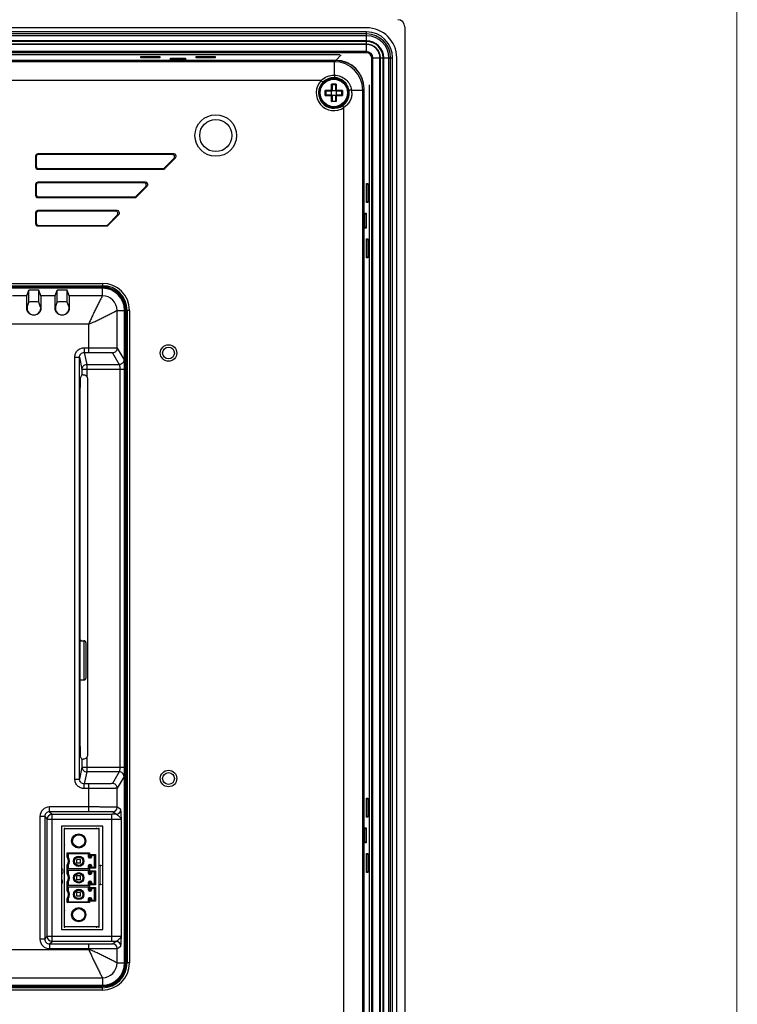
# Model space of a CAD drawing. Header units: millimetres. Extents: x 0 to 1189, y 0 to 841.
# Tile 29 of 29: x 1037 to 1189, y 453 to 661. Entities that reach past the tile are written whole.
import ezdxf

# ---------------------------------------------------------------- set-up
doc = ezdxf.new("R2010")
doc.units = ezdxf.units.MM
doc.layers.add('11_COMPONENTS', color=7, linetype='Continuous')

msp = doc.modelspace()

# ---------------------------------------------------------------- linework, layer by layer
at = {"color": 7, "linetype": 'Continuous', "const_width": 0.2}
msp.add_lwpolyline([(1189, 0), (1189, 841)], dxfattribs=at)
at = {"layer": '11_COMPONENTS', "color": 7, "linetype": 'Continuous'}
for p, q in [((1110.626, 659.465), (806.826, 659.465)), ((1110.626, 658.593), (806.826, 658.593)), ((1110.626, 658.16), (806.826, 658.16)), ((1110.626, 654.168), (1110.626, 658.593)), ((1118.726, 659.666), (1118.726, 401.664)), ((1110.626, 657.785), (806.826, 657.785)), ((1110.626, 656.701), (806.826, 656.701)), ((1110.626, 656.567), (1019.56, 656.567)), ((1110.626, 656.003), (1019.576, 656.003)), ((1110.626, 655.917), (1019.576, 655.917)), ((1110.626, 654.413), (1019.618, 654.413)), ((1110.626, 654.168), (1019.625, 654.168)), ((1104.134, 652.565), (813.319, 652.565)), ((1104.108, 652.538), (813.345, 652.538)), ((1103.85, 652.281), (813.602, 652.281)), ((1104.976, 653.715), (1019.637, 653.715)), ((1062.885, 653.093), (1062.872, 653.373)), ((1062.872, 653.373), (1066.88, 653.373)), ((1063.148, 653.093), (1062.872, 653.373)), ((1066.867, 653.093), (1062.885, 653.093)), ((1066.604, 653.093), (1066.88, 653.373)), ((1066.88, 653.373), (1066.867, 653.093)), ((1069.152, 652.729), (1069.14, 653)), ((1069.14, 653), (1072.313, 653)), ((1069.406, 652.729), (1069.14, 653)), ((1072.3, 652.729), (1069.152, 652.729)), ((1072.047, 652.729), (1072.313, 653)), ((1072.313, 653), (1072.3, 652.729)), ((1074.585, 653.093), (1074.572, 653.373)), ((1074.572, 653.373), (1078.58, 653.373)), ((1074.848, 653.093), (1074.572, 653.373)), ((1078.567, 653.093), (1074.585, 653.093)), ((1078.304, 653.093), (1078.58, 653.373)), ((1078.58, 653.373), (1078.567, 653.093)), ((1103.85, 652.281), (1104.108, 652.538)), ((1103.85, 649.448), (1103.85, 652.281)), ((1104.134, 652.565), (1105.287, 653.718)), ((1111.729, 653.065), (1116.154, 653.065)), ((1111.729, 408.265), (1111.729, 653.065)), ((1111.974, 408.265), (1111.974, 653.065)), ((1113.478, 408.265), (1113.478, 653.065)), ((1113.564, 408.265), (1113.564, 653.065)), ((1114.128, 408.265), (1114.128, 653.065)), ((1114.262, 408.265), (1114.262, 653.065)), ((1115.346, 408.265), (1115.346, 653.065)), ((1115.721, 408.265), (1115.721, 653.065)), ((1116.154, 408.265), (1116.154, 653.065)), ((1117.026, 408.265), (1117.026, 653.065)), ((1101.057, 648.287), (816.396, 648.287)), ((1101.057, 648.287), (1101.413, 647.936)), ((1103.218, 646.174), (1101.896, 646.174)), ((1101.896, 645.157), (1101.896, 646.174)), ((1103.326, 646.065), (1102.024, 646.065)), ((1102.026, 646.065), (1102.026, 645.265)), ((1104.235, 647.496), (1103.218, 647.496)), ((1103.218, 646.174), (1103.218, 647.496)), ((1103.226, 646.165), (1103.218, 646.174)), ((1103.226, 645.265), (1103.226, 646.065)), ((1103.326, 647.368), (1103.326, 646.065)), ((1104.126, 647.365), (1103.326, 647.365)), ((1103.326, 646.165), (1104.126, 646.165)), ((1104.126, 646.065), (1104.126, 647.368)), ((1105.429, 646.065), (1104.126, 646.065)), ((1104.226, 646.165), (1104.235, 646.174)), ((1104.226, 646.065), (1104.226, 645.265)), ((1104.235, 647.496), (1104.235, 646.174)), ((1105.557, 646.174), (1104.235, 646.174)), ((1105.426, 645.265), (1105.426, 646.065)), ((1105.557, 646.174), (1105.557, 645.157)), ((1107.483, 646.289), (1109.842, 646.289)), ((1109.842, 646.289), (1110.099, 646.547)), ((1109.842, 415.041), (1109.842, 646.289)), ((1110.099, 414.784), (1110.099, 646.547)), ((1110.126, 414.758), (1110.126, 646.573)), ((1111.276, 413.915), (1111.276, 647.415)), ((1101.896, 645.157), (1103.218, 645.157)), ((1102.024, 645.265), (1103.326, 645.265)), ((1103.218, 645.157), (1103.226, 645.165)), ((1103.218, 643.835), (1103.218, 645.157)), ((1104.235, 643.835), (1103.218, 643.835)), ((1103.326, 645.265), (1103.326, 643.963)), ((1104.126, 645.165), (1103.326, 645.165)), ((1103.326, 643.965), (1104.126, 643.965)), ((1104.126, 645.265), (1105.429, 645.265)), ((1104.126, 643.963), (1104.126, 645.265)), ((1104.235, 645.157), (1104.226, 645.165)), ((1104.235, 645.157), (1105.557, 645.157)), ((1104.235, 645.157), (1104.235, 643.835)), ((1105.848, 642.583), (1105.564, 642.995)), ((1105.848, 418.747), (1105.848, 642.583)), ((1040.595, 632.297), (1040.595, 630.033)), ((1040.726, 632.166), (1040.595, 632.297)), ((1040.726, 632.166), (1040.726, 630.164)), ((1069.837, 632.796), (1041.095, 632.796)), ((1041.226, 632.665), (1041.095, 632.796)), ((1069.521, 632.665), (1041.226, 632.665)), ((1067.872, 629.811), (1069.874, 631.813)), ((1067.927, 629.68), (1070.19, 631.944)), ((1069.521, 632.665), (1069.837, 632.796)), ((1069.874, 631.813), (1070.19, 631.944)), ((1040.726, 630.164), (1040.595, 630.033)), ((1041.226, 629.665), (1041.095, 629.534)), ((1041.095, 629.534), (1067.574, 629.534)), ((1041.226, 629.665), (1067.519, 629.665)), ((1067.519, 629.665), (1067.574, 629.534)), ((1067.872, 629.811), (1067.927, 629.68)), ((1040.595, 626.297), (1040.595, 624.033)), ((1040.726, 626.166), (1040.595, 626.297)), ((1040.726, 626.166), (1040.726, 624.164)), ((1063.837, 626.796), (1041.095, 626.796)), ((1041.226, 626.665), (1041.095, 626.796)), ((1063.521, 626.665), (1041.226, 626.665)), ((1061.872, 623.811), (1063.874, 625.813)), ((1061.927, 623.68), (1064.19, 625.944)), ((1063.521, 626.665), (1063.837, 626.796)), ((1063.874, 625.813), (1064.19, 625.944)), ((1110.654, 626.243), (1110.935, 626.519)), ((1110.654, 626.506), (1110.935, 626.519)), ((1110.654, 622.524), (1110.654, 626.506)), ((1110.935, 626.519), (1110.935, 622.511)), ((1040.726, 624.164), (1040.595, 624.033)), ((1041.226, 623.665), (1041.095, 623.534)), ((1041.095, 623.534), (1061.574, 623.534)), ((1041.226, 623.665), (1061.519, 623.665)), ((1061.519, 623.665), (1061.574, 623.534)), ((1061.872, 623.811), (1061.927, 623.68)), ((1110.654, 622.787), (1110.935, 622.511)), ((1057.837, 620.796), (1041.095, 620.796)), ((1041.226, 620.665), (1041.095, 620.796)), ((1057.521, 620.665), (1041.226, 620.665)), ((1057.521, 620.665), (1057.837, 620.796)), ((1110.935, 622.511), (1110.654, 622.524)), ((1040.595, 620.297), (1040.595, 618.033)), ((1040.726, 620.166), (1040.595, 620.297)), ((1040.726, 620.166), (1040.726, 618.164)), ((1055.872, 617.811), (1057.874, 619.813)), ((1055.927, 617.68), (1058.19, 619.944)), ((1057.874, 619.813), (1058.19, 619.944)), ((1110.29, 619.986), (1110.561, 620.252)), ((1110.29, 620.239), (1110.561, 620.252)), ((1110.29, 617.091), (1110.29, 620.239)), ((1110.561, 620.252), (1110.561, 617.078)), ((1040.726, 618.164), (1040.595, 618.033)), ((1041.226, 617.665), (1041.095, 617.534)), ((1041.095, 617.534), (1055.574, 617.534)), ((1041.226, 617.665), (1055.519, 617.665)), ((1055.519, 617.665), (1055.574, 617.534)), ((1055.872, 617.811), (1055.927, 617.68)), ((1110.29, 617.344), (1110.561, 617.078)), ((1110.561, 617.078), (1110.29, 617.091)), ((1110.654, 614.543), (1110.935, 614.819)), ((1110.654, 614.806), (1110.935, 614.819)), ((1110.654, 610.824), (1110.654, 614.806)), ((1110.935, 614.819), (1110.935, 610.811)), ((1110.654, 611.087), (1110.935, 610.811)), ((1110.935, 610.811), (1110.654, 610.824)), ((1054.726, 604.365), (1025.096, 604.365)), ((1054.726, 604.452), (1025.682, 604.452)), ((1026.157, 604.665), (1054.726, 604.665)), ((1026.362, 605.402), (1054.726, 605.402)), ((1026.362, 604.902), (1054.726, 604.902)), ((1054.726, 605.402), (1054.726, 604.665)), ((1054.726, 602.787), (1054.726, 604.452)), ((1038.764, 602.787), (1035.688, 602.787)), ((1038.764, 602.787), (1039.144, 603.927)), ((1039.144, 601.423), (1039.144, 603.927)), ((1041.308, 601.423), (1041.308, 603.927)), ((1041.688, 602.787), (1041.308, 603.927)), ((1044.764, 602.787), (1041.688, 602.787)), ((1044.764, 602.787), (1045.144, 603.927)), ((1045.144, 601.423), (1045.144, 603.927)), ((1047.308, 601.423), (1047.308, 603.927)), ((1047.688, 602.787), (1047.308, 603.927)), ((1054.726, 602.787), (1047.688, 602.787)), ((1038.777, 600.165), (1038.729, 600.165)), ((1038.786, 600.35), (1039.144, 601.423)), ((1041.666, 600.35), (1041.308, 601.423)), ((1041.675, 600.165), (1041.724, 600.165)), ((1044.777, 600.165), (1044.729, 600.165)), ((1044.786, 600.35), (1045.144, 601.423)), ((1047.666, 600.35), (1047.308, 601.423)), ((1047.675, 600.165), (1047.724, 600.165)), ((1057.848, 599.665), (1059.513, 599.665)), ((1057.848, 591.685), (1057.848, 599.665)), ((1059.426, 461.665), (1059.426, 599.665)), ((1059.513, 461.665), (1059.513, 599.665)), ((1060.463, 599.665), (1059.726, 599.665)), ((1059.726, 599.665), (1059.726, 461.665)), ((1059.963, 599.665), (1059.963, 461.665)), ((1060.463, 599.665), (1060.463, 461.665)), ((1051.856, 596.795), (1027.13, 596.795)), ((1051.856, 590.797), (1051.856, 596.795)), ((1050.9, 591.794), (1051.856, 591.794)), ((1050.9, 591.794), (1050.9, 590.797)), ((1057.848, 591.685), (1059.312, 589.241)), ((1048.902, 589.789), (1049.902, 589.789)), ((1048.902, 500.541), (1048.902, 589.789)), ((1049.902, 500.541), (1049.902, 589.789)), ((1049.902, 589.789), (1050.409, 587.249)), ((1050.9, 590.797), (1051.856, 590.797)), ((1050.9, 590.797), (1051.409, 588.245)), ((1056.849, 590.689), (1058.313, 588.245)), ((1051.409, 588.245), (1058.313, 588.245)), ((1051.409, 588.245), (1051.409, 585.754)), ((1050.409, 586.061), (1050.058, 585.36)), ((1050.409, 587.249), (1059.408, 587.249)), ((1050.409, 587.249), (1050.409, 586.061)), ((1058.409, 587.249), (1058.409, 503.082)), ((1059.408, 587.249), (1059.408, 503.082)), ((1050.025, 507.47), (1050.025, 583.361)), ((1051.656, 505.734), (1051.656, 585.096)), ((1050.025, 529.815), (1050.826, 529.815)), ((1050.826, 529.815), (1050.826, 521.515)), ((1051.226, 529.415), (1051.226, 521.915)), ((1050.025, 521.515), (1050.826, 521.515)), ((1050.409, 504.769), (1050.058, 505.471)), ((1050.409, 504.769), (1050.409, 503.082)), ((1051.409, 505.076), (1051.409, 502.085)), ((1050.409, 503.082), (1049.902, 500.541)), ((1050.409, 503.082), (1059.408, 503.082)), ((1051.409, 502.085), (1050.9, 499.533)), ((1058.313, 502.085), (1051.409, 502.085)), ((1058.313, 502.085), (1056.849, 499.641)), ((1048.902, 500.541), (1049.902, 500.541)), ((1059.312, 501.089), (1057.848, 498.645)), ((1051.856, 499.533), (1050.9, 499.533)), ((1050.9, 498.537), (1050.9, 499.533)), ((1051.856, 498.537), (1050.9, 498.537)), ((1051.856, 493.646), (1051.856, 499.533)), ((1057.848, 494.602), (1057.848, 498.645)), ((1110.654, 496.506), (1110.935, 496.519)), ((1110.654, 496.243), (1110.935, 496.519)), ((1110.654, 492.524), (1110.654, 496.506)), ((1110.935, 496.519), (1110.935, 492.511)), ((1051.856, 494.645), (1043.52, 494.645)), ((1043.52, 493.646), (1043.52, 494.645)), ((1051.856, 493.646), (1043.52, 493.646)), ((1043.52, 493.646), (1044.067, 493.099)), ((1057.612, 493.095), (1056.849, 493.603)), ((1058.611, 494.094), (1057.848, 494.602)), ((1042.52, 492.647), (1041.521, 492.647)), ((1041.521, 492.647), (1041.521, 466.684)), ((1042.52, 492.647), (1043.068, 492.099)), ((1042.52, 492.647), (1042.52, 466.684)), ((1043.068, 492.099), (1056.758, 492.099)), ((1043.068, 467.231), (1043.068, 492.099)), ((1044.067, 493.099), (1056.758, 493.099)), ((1044.067, 466.231), (1044.067, 493.099)), ((1056.758, 466.231), (1056.758, 493.099)), ((1058.755, 467.33), (1058.755, 492)), ((1110.654, 492.787), (1110.935, 492.511)), ((1110.935, 492.511), (1110.654, 492.524)), ((1054.851, 490.565), (1046.101, 490.565)), ((1046.101, 490.565), (1046.101, 468.765)), ((1046.726, 490.065), (1053.976, 490.065)), ((1046.726, 469.265), (1046.726, 490.065)), ((1053.976, 490.065), (1053.976, 469.265)), ((1054.851, 468.765), (1054.851, 490.565)), ((1110.29, 490.239), (1110.561, 490.252)), ((1110.29, 489.986), (1110.561, 490.252)), ((1110.29, 487.091), (1110.29, 490.239)), ((1110.561, 490.252), (1110.561, 487.078)), ((1110.29, 487.344), (1110.561, 487.078)), ((1110.561, 487.078), (1110.29, 487.091)), ((1047.276, 484.915), (1051.976, 484.915)), ((1047.276, 484.014), (1047.276, 484.915)), ((1047.276, 484.915), (1047.476, 484.715)), ((1051.776, 484.715), (1047.476, 484.715)), ((1047.476, 484.715), (1047.476, 484.082)), ((1050.126, 483.565), (1049.326, 483.565)), ((1049.326, 482.765), (1049.326, 483.565)), ((1050.126, 482.765), (1050.126, 483.565)), ((1051.976, 484.915), (1051.776, 484.715)), ((1051.776, 484.065), (1051.776, 484.715)), ((1051.776, 484.065), (1052.426, 484.065)), ((1051.976, 484.915), (1051.976, 483.865)), ((1052.226, 483.865), (1051.976, 483.865)), ((1052.226, 484.615), (1053.276, 484.615)), ((1052.226, 483.865), (1052.226, 484.615)), ((1052.226, 484.615), (1052.426, 484.415)), ((1053.076, 484.415), (1052.426, 484.415)), ((1052.426, 484.415), (1052.426, 484.065)), ((1053.276, 484.615), (1053.076, 484.415)), ((1053.076, 481.915), (1053.076, 484.415)), ((1053.276, 484.615), (1053.276, 481.715)), ((1110.654, 484.806), (1110.935, 484.819)), ((1110.654, 484.543), (1110.935, 484.819)), ((1110.654, 480.824), (1110.654, 484.806)), ((1110.935, 484.819), (1110.935, 480.811)), ((1047.276, 480.514), (1047.276, 482.317)), ((1047.276, 481.415), (1047.476, 481.615)), ((1047.276, 481.415), (1047.476, 481.215)), ((1047.476, 482.249), (1047.476, 481.615)), ((1047.476, 481.615), (1051.776, 481.615)), ((1051.776, 481.215), (1047.476, 481.215)), ((1047.476, 481.215), (1047.476, 480.582)), ((1050.126, 482.765), (1049.326, 482.765)), ((1052.426, 482.265), (1051.776, 482.265)), ((1051.776, 481.615), (1051.776, 482.265)), ((1051.976, 481.415), (1051.776, 481.615)), ((1051.976, 481.415), (1051.776, 481.215)), ((1051.776, 480.565), (1051.776, 481.215)), ((1051.976, 482.465), (1052.226, 482.465)), ((1051.976, 482.465), (1051.976, 480.365)), ((1052.226, 481.715), (1052.226, 482.465)), ((1052.226, 481.715), (1052.426, 481.915)), ((1053.276, 481.715), (1052.226, 481.715)), ((1052.226, 481.115), (1053.276, 481.115)), ((1052.226, 480.365), (1052.226, 481.115)), ((1052.226, 481.115), (1052.426, 480.915)), ((1052.426, 482.265), (1052.426, 481.915)), ((1052.426, 481.915), (1053.076, 481.915)), ((1053.276, 481.715), (1053.076, 481.915)), ((1053.276, 481.115), (1053.076, 480.915)), ((1053.276, 481.115), (1053.276, 478.215)), ((1110.654, 481.087), (1110.935, 480.811)), ((1050.126, 480.065), (1049.326, 480.065)), ((1049.326, 479.265), (1049.326, 480.065)), ((1050.126, 479.265), (1049.326, 479.265)), ((1050.126, 479.265), (1050.126, 480.065)), ((1051.776, 480.565), (1052.426, 480.565)), ((1052.226, 480.365), (1051.976, 480.365)), ((1053.076, 480.915), (1052.426, 480.915)), ((1052.426, 480.915), (1052.426, 480.565)), ((1053.076, 478.415), (1053.076, 480.915)), ((1110.935, 480.811), (1110.654, 480.824)), ((1047.276, 477.014), (1047.276, 478.817)), ((1047.276, 477.915), (1047.476, 478.115)), ((1047.276, 477.915), (1047.476, 477.715)), ((1047.476, 478.749), (1047.476, 478.115)), ((1047.476, 478.115), (1051.776, 478.115)), ((1051.776, 477.715), (1047.476, 477.715)), ((1047.476, 477.715), (1047.476, 477.082)), ((1052.426, 478.765), (1051.776, 478.765)), ((1051.776, 478.115), (1051.776, 478.765)), ((1051.976, 477.915), (1051.776, 478.115)), ((1051.976, 477.915), (1051.776, 477.715)), ((1051.776, 477.065), (1051.776, 477.715)), ((1051.776, 477.065), (1052.426, 477.065)), ((1051.976, 478.965), (1052.226, 478.965)), ((1051.976, 478.965), (1051.976, 476.865)), ((1052.226, 478.215), (1052.226, 478.965)), ((1052.226, 478.215), (1052.426, 478.415)), ((1053.276, 478.215), (1052.226, 478.215)), ((1052.226, 477.615), (1053.276, 477.615)), ((1052.226, 476.865), (1052.226, 477.615)), ((1052.226, 477.615), (1052.426, 477.415)), ((1052.426, 478.765), (1052.426, 478.415)), ((1052.426, 478.415), (1053.076, 478.415)), ((1053.076, 477.415), (1052.426, 477.415)), ((1052.426, 477.415), (1052.426, 477.065)), ((1053.276, 478.215), (1053.076, 478.415)), ((1053.276, 477.615), (1053.076, 477.415)), ((1053.076, 474.915), (1053.076, 477.415)), ((1053.276, 477.615), (1053.276, 474.715)), ((1047.276, 474.415), (1047.276, 475.317)), ((1047.476, 475.249), (1047.476, 474.615)), ((1050.126, 476.565), (1049.326, 476.565)), ((1049.326, 475.765), (1049.326, 476.565)), ((1050.126, 475.765), (1049.326, 475.765)), ((1050.126, 475.765), (1050.126, 476.565)), ((1052.426, 475.265), (1051.776, 475.265)), ((1051.776, 474.615), (1051.776, 475.265)), ((1052.226, 476.865), (1051.976, 476.865)), ((1051.976, 475.465), (1052.226, 475.465)), ((1051.976, 475.465), (1051.976, 474.415)), ((1052.226, 474.715), (1052.226, 475.465)), ((1052.226, 474.715), (1052.426, 474.915)), ((1052.426, 475.265), (1052.426, 474.915)), ((1052.426, 474.915), (1053.076, 474.915)), ((1053.276, 474.715), (1053.076, 474.915)), ((1047.276, 474.415), (1047.476, 474.615)), ((1051.976, 474.415), (1047.276, 474.415)), ((1047.476, 474.615), (1051.776, 474.615)), ((1051.976, 474.415), (1051.776, 474.615)), ((1053.276, 474.715), (1052.226, 474.715)), ((1046.101, 468.765), (1054.851, 468.765)), ((1053.976, 469.265), (1046.726, 469.265)), ((1042.52, 466.684), (1041.521, 466.684)), ((1042.52, 466.684), (1043.068, 467.231)), ((1056.758, 467.231), (1043.068, 467.231)), ((1034.182, 464.535), (1051.856, 464.535)), ((1043.52, 465.684), (1044.067, 466.231)), ((1043.52, 465.684), (1051.856, 465.684)), ((1043.52, 465.684), (1043.52, 464.685)), ((1043.52, 464.685), (1051.856, 464.685)), ((1056.758, 466.231), (1044.067, 466.231)), ((1051.856, 464.535), (1051.856, 465.684)), ((1056.849, 465.728), (1057.612, 466.236)), ((1057.848, 464.728), (1058.611, 465.236)), ((1057.848, 461.665), (1057.848, 464.728)), ((1057.848, 461.665), (1059.513, 461.665)), ((1060.463, 461.665), (1059.726, 461.665)), ((1034.949, 458.543), (1054.726, 458.543)), ((1054.726, 458.543), (1054.726, 456.878)), ((1032.096, 456.965), (1054.726, 456.965)), ((1032.682, 456.878), (1054.726, 456.878)), ((1054.726, 456.665), (1033.157, 456.665)), ((1054.726, 456.428), (1033.362, 456.428)), ((1054.726, 455.929), (1054.726, 456.665)), ((1054.726, 455.929), (1033.362, 455.929))]:
    msp.add_line(p, q, dxfattribs=at)
at = {"layer": '11_COMPONENTS', "color": 7, "linetype": 'Continuous', "const_width": 0.149}
for points in [[(1046.101, 480.328, 0.4403377), (1046.101, 481.803)], [(1046.101, 478.233, 0.3558424), (1046.101, 479.497)]]:
    msp.add_lwpolyline(points, format="xyb", dxfattribs=at)
for points in [[(1054.851, 482.265), (1054.326, 482.265)], [(1054.326, 482.265), (1054.326, 478.265)], [(1054.326, 478.265), (1054.851, 478.265)]]:
    msp.add_lwpolyline(points, dxfattribs=at)
at = {"layer": '11_COMPONENTS', "color": 7, "linetype": 'Continuous'}
for centre, radius in [((1103.726, 645.665), 3.163), ((1103.726, 645.665), 3), ((1103.726, 645.665), 2.896), ((1078.726, 636.665), 4.4), ((1078.726, 636.665), 3.4), ((1068.726, 590.665), 1.75), ((1068.726, 590.665), 1.25), ((1068.726, 500.665), 1.75), ((1068.726, 500.665), 1.25), ((1049.726, 487.465), 1.5), ((1049.726, 487.465), 1.3), ((1049.726, 483.165), 1.1), ((1049.726, 483.165), 0.9), ((1054.326, 482.265), 0.0625), ((1049.726, 479.665), 1.1), ((1049.726, 479.665), 0.9), ((1049.726, 476.165), 1.1), ((1049.726, 476.165), 0.9), ((1054.326, 478.265), 0.0625), ((1049.726, 471.865), 1.5), ((1049.726, 471.865), 1.3)]:
    msp.add_circle(centre, radius, dxfattribs=at)
for centre, radius, start, end in [((1110.626, 653.065), 6.4, 0, 90), ((1110.626, 653.065), 5.528, 0, 90), ((1110.626, 653.065), 5.095, 0, 90), ((1110.626, 653.065), 4.72, 0, 90), ((1110.626, 653.065), 3.636, 0, 90), ((1110.626, 653.065), 3.502, 0, 90), ((1110.626, 653.065), 2.938, 0, 90), ((1110.626, 653.065), 2.852, 0, 90), ((1110.626, 653.065), 1.348, 0, 90), ((1110.626, 653.065), 1.103, 0, 90), ((1103.838, 646.277), 6.004, 0.11496, 89.88504), ((1103.726, 645.665), 3.741, 135.51973, 304.54282), ((1103.726, 645.665), 3.241, 135.51973, 304.54282), ((1103.726, 645.664), 3.242, 88.0818, 135.5003), ((1103.727, 645.667), 3.239, 9.58974, 88.10041), ((1102.764, 647.004), 1.202, 223.7136, 224.273), ((1102.793, 647.032), 1.242, 224.25202, 225.70359), ((1102.387, 646.627), 1.202, 45.72243, 46.28183), ((1102.359, 646.599), 1.241, 44.25438, 45.70595), ((1105.093, 646.598), 1.242, 134.25202, 135.70359), ((1105.065, 646.627), 1.202, 133.7136, 134.273), ((1104.659, 647.032), 1.242, 314.3045, 315.75593), ((1104.688, 647.004), 1.202, 315.7281, 316.2875), ((1103.725, 645.663), 3.241, 304.57304, 0.03047), ((1103.711, 645.665), 3.255, 0.00798, 9.57926), ((1104.014, 645.664), 3.525, 0.01891, 10.21739), ((1102.764, 644.326), 1.202, 135.72243, 136.28183), ((1102.793, 644.298), 1.241, 134.25438, 135.70595), ((1102.387, 644.703), 1.202, 313.71932, 314.27872), ((1102.359, 644.732), 1.242, 314.30204, 315.75347), ((1105.093, 644.733), 1.242, 224.3045, 225.75593), ((1105.065, 644.703), 1.202, 225.7281, 226.2875), ((1104.66, 644.298), 1.242, 44.30204, 45.75347), ((1104.688, 644.326), 1.202, 43.71932, 44.27872), ((1054.726, 599.665), 5.737, 0, 90), ((1054.726, 599.665), 5.237, 0, 90), ((1054.726, 599.665), 5, 0, 90), ((1054.726, 599.665), 4.787, 0, 90), ((1054.726, 599.665), 4.7, 0, 90), ((1054.723, 599.662), 3.125, 0.05636, 89.94364), ((1054.226, 598.665), 5.5, 344.07264, 17.70316), ((1040.226, 600.165), 1.456, 213.9886, 326.0114), ((1046.226, 600.165), 1.456, 213.9886, 326.0114), ((1050.226, 529.815), 0.0625, 0.00003, 179.99997), ((1050.826, 529.415), 0.4, 0, 90), ((1051.226, 528.815), 0.0625, 270.96257, 90), ((1050.826, 521.915), 0.4, 270, 0), ((1043.519, 492.647), 1.998, 89.98712, 180.01288), ((1043.518, 492.649), 0.998, 89.89171, 180.10829), ((1056.847, 494.604), 1.001, 270.14718, 359.8995), ((1057.61, 494.096), 1.001, 270.14734, 359.89938), ((1044.068, 492.098), 1.001, 90.0838, 179.9162), ((1056.76, 409.445), 83.654, 89.41652, 90.00167), ((1046.726, 490.065), 0.0625, 0.96257, 269.99997), ((1053.476, 490.065), 0.0625, 0.96257, 180), ((1053.976, 490.065), 0.0625, 269.99997, 180), ((1046.726, 488.265), 0.0625, 90.00003, 269.99997), ((1046.726, 486.665), 0.0625, 90.00003, 269.99997), ((1050.239, 475.627), 8.895, 108.09434, 109.45505), ((1046.226, 483.165), 1.35, 321.05756, 38.94244), ((1046.226, 483.165), 1.55, 323.75068, 36.24932), ((1051.976, 484.065), 0.2, 180, 270), ((1052.226, 484.065), 0.2, 270, 360), ((1053.976, 483.51), 0.0625, 269.99997, 90.00003), ((1050.259, 490.763), 8.957, 250.54967, 251.90094), ((1051.976, 482.265), 0.2, 90, 180), ((1052.226, 482.265), 0.2, 0, 90), ((1053.976, 483.01), 0.0625, 269.99997, 90.00003), ((1050.239, 472.127), 8.895, 108.09434, 109.45505), ((1046.226, 479.665), 1.35, 321.05756, 38.94244), ((1046.226, 479.665), 1.55, 323.75068, 36.24932), ((1051.976, 480.565), 0.2, 180, 270), ((1052.226, 480.565), 0.2, 270, 360), ((1050.259, 487.263), 8.957, 250.54967, 251.90094), ((1050.239, 468.627), 8.895, 108.09434, 109.45505), ((1046.226, 476.165), 1.35, 321.05756, 38.94244), ((1046.226, 476.165), 1.55, 323.75068, 36.24932), ((1051.976, 478.765), 0.2, 90, 180), ((1051.976, 477.065), 0.2, 180, 270), ((1052.226, 478.765), 0.2, 0, 90), ((1052.226, 477.065), 0.2, 270, 360), ((1050.259, 483.763), 8.957, 250.54967, 251.90094), ((1051.976, 475.265), 0.2, 90, 180), ((1052.226, 475.265), 0.2, 0, 90), ((1046.726, 472.665), 0.0625, 90.00003, 269.99997), ((1046.726, 471.065), 0.0625, 90.00003, 269.99997), ((1046.726, 469.265), 0.0625, 90.00003, 0.96257), ((1053.476, 469.265), 0.0625, 180, 0.96257), ((1053.976, 469.265), 0.0625, 180, 90.00003), ((1043.519, 466.683), 1.998, 179.98597, 270.01403), ((1043.518, 466.682), 0.998, 179.89171, 270.10829), ((1044.068, 467.232), 1.001, 180.0827, 269.9173), ((1056.769, 548.082), 81.85, 269.99189, 270.58993), ((1056.847, 464.726), 1.001, 0.10061, 89.8527), ((1057.61, 465.235), 1.001, 0.10066, 89.85283), ((1054.226, 462.665), 5.5, 342.29687, 15.92736), ((1054.726, 461.665), 5.737, 270, 0), ((1054.726, 461.665), 5.237, 270, 0), ((1054.726, 461.665), 5, 270, 0), ((1054.726, 461.665), 4.787, 270, 0), ((1054.726, 461.665), 4.7, 270, 0), ((1054.723, 461.668), 3.125, 270.05636, 359.94364)]:
    msp.add_arc(centre, radius, start, end, dxfattribs=at)
for centre, major_axis, ratio, start_param, end_param in [((1117.225, 659.664), (-1.062, -1.062), 0.9987828, 2.3568035, 3.9263818), ((1104.091, 646.53), (4.254, 4.254), 0.9972647, -0.7840286, 0.7840286), ((1104.117, 646.556), (4.254, 4.254), 0.9972647, -0.7840286, 0.7840286), ((1041.096, 632.296), (0.355, -0.355), 0.9972647, 2.357564, 3.9256213), ((1041.227, 632.164), (0.355, -0.355), 0.9972647, 2.357564, 3.9256213), ((1069.517, 632.164), (-0.466, -0.193), 0.9907525, 1.9667909, 4.3163944), ((1069.834, 632.296), (0.466, 0.193), 0.9907525, -1.1748018, 1.1748018), ((1041.096, 630.035), (0.355, 0.355), 0.9972647, -3.9256213, -2.357564), ((1041.227, 630.166), (0.355, 0.355), 0.9972647, 2.357564, 3.9256213), ((1067.519, 630.166), (-0.192, 0.463), 0.998395, 2.7494612, 3.5337241), ((1067.573, 630.035), (-0.192, 0.463), 0.998395, -3.5337241, -2.7494612), ((1041.096, 626.296), (0.355, -0.355), 0.9972647, 2.357564, 3.9256213), ((1041.227, 626.164), (0.355, -0.355), 0.9972647, 2.357564, 3.9256213), ((1063.517, 626.164), (-0.466, -0.193), 0.9907525, 1.9667909, 4.3163944), ((1063.834, 626.296), (0.466, 0.193), 0.9907525, -1.1748018, 1.1748018), ((1041.096, 624.035), (0.355, 0.355), 0.9972647, -3.9256213, -2.357564), ((1041.227, 624.166), (0.355, 0.355), 0.9972647, 2.357564, 3.9256213), ((1061.519, 624.166), (-0.192, 0.463), 0.998395, 2.7494612, 3.5337241), ((1061.573, 624.035), (-0.192, 0.463), 0.998395, -3.5337241, -2.7494612), ((1041.096, 620.296), (0.355, -0.355), 0.9972647, 2.357564, 3.9256213), ((1041.227, 620.164), (0.355, -0.355), 0.9972647, 2.357564, 3.9256213), ((1057.517, 620.164), (-0.466, -0.193), 0.9907525, 1.9667909, 4.3163944), ((1057.834, 620.296), (0.466, 0.193), 0.9907525, -1.1748018, 1.1748018), ((1041.096, 618.035), (0.355, 0.355), 0.9972647, -3.9256213, -2.357564), ((1041.227, 618.166), (0.355, 0.355), 0.9972647, 2.357564, 3.9256213), ((1055.519, 618.166), (-0.192, 0.463), 0.998395, 2.7494612, 3.5337241), ((1055.573, 618.035), (-0.192, 0.463), 0.998395, -3.5337241, -2.7494612), ((1040.226, 603.926), (1.082, 0), 0.0524078, 0.0174533, 3.1241394), ((1046.226, 603.926), (1.082, 0), 0.0524078, 0.0174533, 3.1241394), ((1038.787, 599.351), (0, 1), 0.0174551, 0.0523599, 0.6195372), ((1040.226, 601.422), (1.082, 0), 0.0524078, 0.0174533, 3.1241394), ((1041.665, 599.351), (0, 1), 0.0174551, -0.6195372, -0.0523599), ((1044.787, 599.351), (0, 1), 0.0174551, 0.0523599, 0.6195372), ((1046.226, 601.422), (1.082, 0), 0.0524078, 0.0174533, 3.1241394), ((1047.665, 599.351), (0, 1), 0.0174551, -0.6195372, -0.0523599), ((1050.06, 583.361), (0, 2), 0.0174551, 0.0349066, 1.5707963), ((1051.409, 586.06), (1, 0), 0.0349208, 2.4408022, 3.1241394), ((1050.656, 585.095), (0.708, 0.708), 0.9987828, -0.7847892, -0.0661306), ((1050.06, 507.47), (0, 2), 0.0174551, -4.712389, -3.1764992), ((1051.409, 504.77), (1, 0), 0.0349208, -3.1241394, -2.4408022), ((1050.656, 505.736), (0.708, -0.708), 0.9987828, 0.0661306, 0.7847892)]:
    msp.add_ellipse(centre, major_axis=major_axis, ratio=ratio, start_param=start_param, end_param=end_param, dxfattribs=at)
for points, knots in [([(1101.057, 648.287), (1101.413, 648.66), (1102.285, 649.27), (1103.335, 649.465), (1103.85, 649.448)], [0, 0, 0, 0, 0.5001542, 1, 1, 1, 1]), ([(1103.85, 649.448), (1103.848, 649.38), (1103.844, 649.254), (1103.839, 649.105), (1103.836, 649.006), (1103.834, 648.955), (1103.835, 648.923), (1103.833, 648.908), (1103.834, 648.904)], [0, 0, 0, 0, 0.3720723, 0.6957118, 0.8220401, 0.9172719, 0.9774366, 1, 1, 1, 1]), ([(1103.85, 649.448), (1104.282, 649.432), (1105.147, 649.253), (1106.274, 648.567), (1107.109, 647.545), (1107.408, 646.714), (1107.483, 646.289)], [0, 0, 0, 0, 0.2500227, 0.5000378, 0.7500411, 1, 1, 1, 1]), ([(1102.015, 646.069), (1102.009, 646.072), (1101.995, 646.082), (1101.965, 646.106), (1101.942, 646.128), (1101.926, 646.143)], [0, 0, 0, 0, 0.1917565, 0.4412287, 1, 1, 1, 1]), ([(1102.024, 646.065), (1102.023, 646.065), (1102.02, 646.066), (1102.017, 646.067), (1102.015, 646.069)], [0, 0, 0, 0, 0.1731724, 1, 1, 1, 1]), ([(1103.326, 646.065), (1103.323, 646.069), (1103.305, 646.085), (1103.273, 646.119), (1103.243, 646.149), (1103.226, 646.165)], [0, 0, 0, 0, 0.1060364, 0.5088684, 1, 1, 1, 1]), ([(1103.323, 647.377), (1103.32, 647.383), (1103.31, 647.397), (1103.285, 647.427), (1103.264, 647.45), (1103.248, 647.465)], [0, 0, 0, 0, 0.1921675, 0.4413274, 1, 1, 1, 1]), ([(1103.326, 647.368), (1103.326, 647.368), (1103.326, 647.371), (1103.324, 647.374), (1103.323, 647.377)], [0, 0, 0, 0, 0.1727929, 1, 1, 1, 1]), ([(1104.126, 647.368), (1104.126, 647.368), (1104.127, 647.371), (1104.128, 647.374), (1104.13, 647.376)], [0, 0, 0, 0, 0.1731724, 1, 1, 1, 1]), ([(1104.126, 646.065), (1104.13, 646.069), (1104.146, 646.086), (1104.18, 646.119), (1104.21, 646.149), (1104.226, 646.165)], [0, 0, 0, 0, 0.1060364, 0.5088684, 1, 1, 1, 1]), ([(1104.13, 647.376), (1104.133, 647.383), (1104.143, 647.397), (1104.167, 647.427), (1104.189, 647.45), (1104.204, 647.465)], [0, 0, 0, 0, 0.1917565, 0.4412287, 1, 1, 1, 1]), ([(1105.526, 646.143), (1105.517, 646.134), (1105.498, 646.116), (1105.475, 646.096), (1105.457, 646.082), (1105.445, 646.073), (1105.436, 646.068), (1105.431, 646.065), (1105.429, 646.065)], [0, 0, 0, 0, 0.312316, 0.6103512, 0.7442588, 0.8597652, 0.9477327, 1, 1, 1, 1]), ([(1107.539, 645.665), (1107.539, 645.361), (1107.459, 644.75), (1107.111, 643.896), (1106.569, 643.151), (1106.101, 642.753), (1105.848, 642.583)], [0, 0, 0, 0, 0.2500064, 0.4999156, 0.7498853, 1, 1, 1, 1]), ([(1107.484, 646.29), (1107.415, 646.278), (1107.314, 646.261), (1107.184, 646.24), (1107.099, 646.227), (1107.029, 646.218), (1106.974, 646.208), (1106.942, 646.209), (1106.924, 646.203), (1106.92, 646.206)], [0, 0, 0, 0, 0.3677069, 0.5391106, 0.6919678, 0.8193989, 0.9157519, 0.9767945, 1, 1, 1, 1]), ([(1102.015, 645.262), (1102.008, 645.258), (1101.994, 645.249), (1101.965, 645.224), (1101.942, 645.202), (1101.926, 645.187)], [0, 0, 0, 0, 0.1921675, 0.4413274, 1, 1, 1, 1]), ([(1102.024, 645.265), (1102.023, 645.265), (1102.02, 645.265), (1102.017, 645.263), (1102.015, 645.262)], [0, 0, 0, 0, 0.1727929, 1, 1, 1, 1]), ([(1103.226, 645.165), (1103.237, 645.176), (1103.263, 645.202), (1103.296, 645.236), (1103.319, 645.258), (1103.326, 645.265)], [0, 0, 0, 0, 0.3306448, 0.780199, 1, 1, 1, 1]), ([(1103.248, 643.865), (1103.258, 643.875), (1103.275, 643.893), (1103.296, 643.916), (1103.31, 643.934), (1103.318, 643.946), (1103.324, 643.955), (1103.326, 643.96), (1103.326, 643.963)], [0, 0, 0, 0, 0.3120447, 0.6096242, 0.743259, 0.858778, 0.9471969, 1, 1, 1, 1]), ([(1104.226, 645.165), (1104.215, 645.176), (1104.189, 645.202), (1104.156, 645.235), (1104.133, 645.258), (1104.126, 645.265)], [0, 0, 0, 0, 0.3306448, 0.780199, 1, 1, 1, 1]), ([(1104.204, 643.865), (1104.195, 643.875), (1104.177, 643.893), (1104.157, 643.917), (1104.143, 643.935), (1104.134, 643.946), (1104.129, 643.955), (1104.126, 643.96), (1104.126, 643.963)], [0, 0, 0, 0, 0.312316, 0.6103512, 0.7442588, 0.8597652, 0.9477327, 1, 1, 1, 1]), ([(1105.526, 645.187), (1105.517, 645.197), (1105.498, 645.214), (1105.475, 645.235), (1105.457, 645.249), (1105.446, 645.257), (1105.437, 645.263), (1105.431, 645.265), (1105.429, 645.265)], [0, 0, 0, 0, 0.3120447, 0.6096242, 0.743259, 0.858778, 0.9471969, 1, 1, 1, 1]), ([(1038.729, 600.165), (1038.729, 600.469), (1038.731, 600.921), (1038.734, 601.514), (1038.737, 601.924), (1038.742, 602.276), (1038.746, 602.539), (1038.755, 602.697), (1038.758, 602.768), (1038.764, 602.787)], [0, 0, 0, 0, 0.3479267, 0.5171477, 0.6775096, 0.8175816, 0.9199616, 0.9774592, 1, 1, 1, 1]), ([(1041.688, 602.787), (1041.694, 602.768), (1041.697, 602.697), (1041.707, 602.539), (1041.711, 602.276), (1041.716, 601.924), (1041.719, 601.514), (1041.722, 600.921), (1041.723, 600.469), (1041.724, 600.165)], [0, 0, 0, 0, 0.0225405, 0.0800586, 0.1824484, 0.3225417, 0.4829137, 0.6521179, 1, 1, 1, 1]), ([(1044.729, 600.165), (1044.729, 600.469), (1044.731, 600.921), (1044.734, 601.514), (1044.737, 601.924), (1044.742, 602.276), (1044.746, 602.539), (1044.755, 602.697), (1044.758, 602.768), (1044.764, 602.787)], [0, 0, 0, 0, 0.3479267, 0.5171477, 0.6775096, 0.8175816, 0.9199616, 0.9774592, 1, 1, 1, 1]), ([(1047.688, 602.787), (1047.694, 602.768), (1047.697, 602.697), (1047.707, 602.539), (1047.711, 602.276), (1047.716, 601.924), (1047.719, 601.514), (1047.722, 600.921), (1047.723, 600.469), (1047.724, 600.165)], [0, 0, 0, 0, 0.0225405, 0.0800586, 0.1824484, 0.3225417, 0.4829137, 0.6521179, 1, 1, 1, 1]), ([(1054.726, 602.787), (1054.729, 602.78), (1054.72, 602.757), (1054.7, 602.716), (1054.664, 602.649), (1054.613, 602.556), (1054.547, 602.435), (1054.437, 602.227), (1054.284, 601.927), (1054.089, 601.538), (1053.885, 601.126), (1053.676, 600.704), (1053.395, 600.135), (1053.042, 599.42), (1052.623, 598.556), (1052.216, 597.687), (1051.969, 597.095), (1051.856, 596.795)], [0, 0, 0, 0, 0.0032631, 0.0101429, 0.0212897, 0.0372113, 0.0581686, 0.0834923, 0.143469, 0.2100586, 0.2798807, 0.3508827, 0.4224529, 0.5664565, 0.7108726, 0.8554567, 1, 1, 1, 1]), ([(1041.724, 600.165), (1041.724, 599.971), (1041.647, 599.577), (1041.315, 599.079), (1040.816, 598.744), (1040.226, 598.627), (1039.637, 598.744), (1039.138, 599.079), (1038.805, 599.577), (1038.728, 599.971), (1038.729, 600.165)], [0, 0, 0, 0, 0.124611, 0.2496118, 0.3747848, 0.4999991, 0.6252167, 0.7503867, 0.8753887, 1, 1, 1, 1]), ([(1038.777, 600.165), (1038.776, 600.109), (1038.787, 599.824), (1038.891, 599.541), (1039.019, 599.351)], [0, 0, 0, 0, 0.1970219, 1, 1, 1, 1]), ([(1041.434, 599.351), (1041.48, 599.419), (1041.619, 599.67), (1041.68, 599.962), (1041.675, 600.165)], [0, 0, 0, 0, 0.2889059, 1, 1, 1, 1]), ([(1047.724, 600.165), (1047.724, 599.971), (1047.647, 599.577), (1047.315, 599.079), (1046.816, 598.744), (1046.226, 598.627), (1045.637, 598.744), (1045.138, 599.079), (1044.805, 599.577), (1044.728, 599.971), (1044.729, 600.165)], [0, 0, 0, 0, 0.124611, 0.2496118, 0.3747848, 0.4999991, 0.6252167, 0.7503867, 0.8753887, 1, 1, 1, 1]), ([(1044.777, 600.165), (1044.776, 600.109), (1044.787, 599.824), (1044.891, 599.541), (1045.019, 599.351)], [0, 0, 0, 0, 0.1970219, 1, 1, 1, 1]), ([(1047.434, 599.351), (1047.48, 599.419), (1047.619, 599.67), (1047.68, 599.962), (1047.675, 600.165)], [0, 0, 0, 0, 0.2889059, 1, 1, 1, 1]), ([(1051.856, 596.795), (1052.156, 596.908), (1052.748, 597.154), (1053.617, 597.562), (1054.481, 597.98), (1055.196, 598.333), (1055.765, 598.615), (1056.187, 598.824), (1056.599, 599.028), (1056.988, 599.223), (1057.288, 599.376), (1057.496, 599.486), (1057.617, 599.552), (1057.71, 599.603), (1057.777, 599.639), (1057.818, 599.659), (1057.841, 599.668), (1057.848, 599.665)], [0, 0, 0, 0, 0.1445355, 0.2891127, 0.4335205, 0.5775169, 0.6490854, 0.7200879, 0.7899137, 0.8565129, 0.9165046, 0.9418334, 0.962793, 0.9787146, 0.9898598, 0.9967378, 1, 1, 1, 1]), ([(1048.902, 589.789), (1048.902, 590.049), (1049.006, 590.576), (1049.449, 591.242), (1050.113, 591.689), (1050.639, 591.794), (1050.9, 591.794)], [0, 0, 0, 0, 0.2500157, 0.5000173, 0.7500043, 1, 1, 1, 1]), ([(1051.856, 591.794), (1052.151, 591.794), (1052.742, 591.793), (1053.626, 591.792), (1054.51, 591.788), (1055.388, 591.781), (1056.111, 591.771), (1056.672, 591.759), (1057.056, 591.749), (1057.381, 591.74), (1057.624, 591.732), (1057.766, 591.719), (1057.835, 591.701), (1057.848, 591.685)], [0, 0, 0, 0, 0.14759, 0.2951345, 0.442508, 0.5893166, 0.7340943, 0.8041296, 0.8699106, 0.9264481, 0.9671028, 0.9900531, 1, 1, 1, 1]), ([(1057.848, 591.685), (1057.847, 591.556), (1057.794, 591.295), (1057.572, 590.964), (1057.241, 590.743), (1056.979, 590.69), (1056.849, 590.689)], [0, 0, 0, 0, 0.2495843, 0.4996031, 0.749854, 1, 1, 1, 1]), ([(1049.902, 589.789), (1049.902, 589.919), (1049.953, 590.183), (1050.173, 590.519), (1050.505, 590.745), (1050.769, 590.798), (1050.9, 590.797)], [0, 0, 0, 0, 0.2496017, 0.499491, 0.7496755, 1, 1, 1, 1]), ([(1051.856, 590.797), (1052.088, 590.797), (1052.552, 590.797), (1053.248, 590.796), (1053.943, 590.794), (1054.637, 590.79), (1055.213, 590.785), (1055.671, 590.778), (1056.008, 590.771), (1056.329, 590.763), (1056.596, 590.749), (1056.764, 590.736), (1056.84, 590.705), (1056.849, 590.689)], [0, 0, 0, 0, 0.1390642, 0.2781049, 0.4170688, 0.5558238, 0.6939982, 0.7625502, 0.8302708, 0.896074, 0.9555529, 0.9887775, 1, 1, 1, 1]), ([(1050.409, 587.249), (1050.409, 587.378), (1050.462, 587.64), (1050.684, 587.971), (1051.016, 588.193), (1051.279, 588.245), (1051.409, 588.245)], [0, 0, 0, 0, 0.2495468, 0.499407, 0.7496167, 1, 1, 1, 1]), ([(1059.312, 589.241), (1059.311, 589.112), (1059.258, 588.85), (1059.036, 588.52), (1058.705, 588.298), (1058.443, 588.246), (1058.313, 588.245)], [0, 0, 0, 0, 0.2495843, 0.4996031, 0.749854, 1, 1, 1, 1]), ([(1058.313, 588.245), (1058.323, 588.237), (1058.337, 588.202), (1058.354, 588.137), (1058.369, 588.041), (1058.389, 587.863), (1058.405, 587.596), (1058.409, 587.37), (1058.409, 587.249)], [0, 0, 0, 0, 0.0378625, 0.1057469, 0.2031172, 0.3272432, 0.6390617, 1, 1, 1, 1]), ([(1059.312, 589.241), (1059.324, 589.222), (1059.335, 589.153), (1059.353, 589.023), (1059.368, 588.831), (1059.382, 588.585), (1059.393, 588.293), (1059.405, 587.843), (1059.408, 587.491), (1059.408, 587.249)], [0, 0, 0, 0, 0.0345014, 0.1012939, 0.1985961, 0.3232317, 0.4710065, 0.6369071, 1, 1, 1, 1]), ([(1050.645, 586.083), (1050.773, 586.088), (1051.062, 586.043), (1051.306, 585.872), (1051.409, 585.754)], [0, 0, 0, 0, 0.4510602, 1, 1, 1, 1]), ([(1051.409, 505.076), (1051.306, 504.959), (1051.062, 504.788), (1050.773, 504.742), (1050.645, 504.747)], [0, 0, 0, 0, 0.5489382, 1, 1, 1, 1]), ([(1050.409, 503.082), (1050.409, 502.952), (1050.462, 502.69), (1050.684, 502.359), (1051.016, 502.138), (1051.279, 502.086), (1051.409, 502.085)], [0, 0, 0, 0, 0.2495468, 0.499407, 0.7496166, 1, 1, 1, 1]), ([(1058.409, 503.082), (1058.409, 502.96), (1058.405, 502.735), (1058.389, 502.467), (1058.369, 502.29), (1058.354, 502.193), (1058.337, 502.128), (1058.323, 502.093), (1058.313, 502.085)], [0, 0, 0, 0, 0.3608921, 0.6727252, 0.796858, 0.8942329, 0.9621304, 1, 1, 1, 1]), ([(1059.312, 501.089), (1059.311, 501.218), (1059.258, 501.48), (1059.036, 501.81), (1058.705, 502.032), (1058.443, 502.085), (1058.313, 502.085)], [0, 0, 0, 0, 0.2495843, 0.4996031, 0.749854, 1, 1, 1, 1]), ([(1059.408, 503.082), (1059.408, 502.84), (1059.405, 502.487), (1059.393, 502.037), (1059.382, 501.745), (1059.368, 501.5), (1059.353, 501.307), (1059.335, 501.178), (1059.324, 501.109), (1059.312, 501.089)], [0, 0, 0, 0, 0.3630465, 0.5289507, 0.6767364, 0.801379, 0.8986862, 0.9654914, 1, 1, 1, 1]), ([(1050.9, 498.537), (1050.639, 498.537), (1050.113, 498.641), (1049.449, 499.088), (1049.006, 499.755), (1048.902, 500.281), (1048.902, 500.541)], [0, 0, 0, 0, 0.249983, 0.4999716, 0.7499747, 1, 1, 1, 1]), ([(1050.9, 499.533), (1050.769, 499.533), (1050.505, 499.585), (1050.173, 499.812), (1049.953, 500.147), (1049.902, 500.411), (1049.902, 500.541)], [0, 0, 0, 0, 0.2503115, 0.5004979, 0.7503888, 1, 1, 1, 1]), ([(1056.849, 499.641), (1056.84, 499.625), (1056.764, 499.594), (1056.596, 499.581), (1056.329, 499.568), (1056.008, 499.559), (1055.671, 499.552), (1055.213, 499.546), (1054.637, 499.54), (1053.943, 499.536), (1053.248, 499.534), (1052.552, 499.533), (1052.088, 499.533), (1051.856, 499.533)], [0, 0, 0, 0, 0.0112198, 0.0444382, 0.103907, 0.1697143, 0.2374378, 0.305992, 0.4441692, 0.582926, 0.7218918, 0.8609342, 1, 1, 1, 1]), ([(1057.848, 498.645), (1057.835, 498.63), (1057.766, 498.612), (1057.624, 498.598), (1057.381, 498.591), (1057.057, 498.581), (1056.672, 498.571), (1056.111, 498.56), (1055.388, 498.55), (1054.51, 498.543), (1053.626, 498.539), (1052.742, 498.537), (1052.151, 498.537), (1051.856, 498.537)], [0, 0, 0, 0, 0.0099439, 0.0328819, 0.0735272, 0.1300627, 0.1958484, 0.2658902, 0.4106736, 0.5574852, 0.7048612, 0.8524078, 1, 1, 1, 1]), ([(1057.848, 498.645), (1057.847, 498.774), (1057.794, 499.036), (1057.572, 499.366), (1057.241, 499.588), (1056.979, 499.641), (1056.849, 499.641)], [0, 0, 0, 0, 0.2495845, 0.4996033, 0.7498539, 1, 1, 1, 1]), ([(1057.848, 494.602), (1057.831, 494.61), (1057.765, 494.614), (1057.622, 494.622), (1057.381, 494.623), (1057.056, 494.628), (1056.671, 494.632), (1056.11, 494.636), (1055.387, 494.64), (1054.509, 494.643), (1053.626, 494.645), (1052.741, 494.645), (1052.151, 494.645), (1051.856, 494.645)], [0, 0, 0, 0, 0.0092, 0.0320498, 0.0727412, 0.1293424, 0.1951909, 0.2652945, 0.4101979, 0.5571286, 0.7046235, 0.852289, 1, 1, 1, 1]), ([(1056.849, 493.603), (1056.836, 493.612), (1056.761, 493.619), (1056.594, 493.629), (1056.328, 493.631), (1056.007, 493.636), (1055.669, 493.638), (1055.212, 493.641), (1054.636, 493.643), (1053.942, 493.645), (1053.247, 493.646), (1052.552, 493.646), (1052.088, 493.646), (1051.856, 493.646)], [0, 0, 0, 0, 0.009841, 0.0429847, 0.1025893, 0.1685041, 0.2363309, 0.304987, 0.443366, 0.5823237, 0.7214903, 0.8607335, 1, 1, 1, 1]), ([(1058.755, 492), (1058.747, 492.248), (1058.734, 492.611), (1058.714, 493.079), (1058.698, 493.391), (1058.68, 493.658), (1058.663, 493.848), (1058.647, 493.966), (1058.636, 494.028), (1058.626, 494.068), (1058.617, 494.09), (1058.611, 494.094)], [0, 0, 0, 0, 0.3530035, 0.5181767, 0.6686841, 0.7982967, 0.9004861, 0.9393398, 0.9691266, 0.9893353, 1, 1, 1, 1]), ([(1056.758, 492.099), (1057.005, 492.099), (1057.365, 492.096), (1057.824, 492.084), (1058.119, 492.072), (1058.365, 492.058), (1058.535, 492.044), (1058.64, 492.031), (1058.694, 492.022), (1058.731, 492.012), (1058.75, 492.005), (1058.755, 492)], [0, 0, 0, 0, 0.3700258, 0.5383637, 0.6873889, 0.8118041, 0.9072258, 0.9430016, 0.9704282, 0.9893633, 1, 1, 1, 1]), ([(1058.755, 492), (1058.741, 492.108), (1058.645, 492.272), (1058.471, 492.455), (1058.303, 492.608), (1058.12, 492.761), (1057.938, 492.908), (1057.777, 493.029), (1057.664, 493.089), (1057.612, 493.095)], [0, 0, 0, 0, 0.2024713, 0.3294294, 0.4720499, 0.6233033, 0.7721473, 0.9030482, 1, 1, 1, 1]), ([(1058.755, 467.33), (1058.75, 467.325), (1058.731, 467.318), (1058.694, 467.309), (1058.64, 467.3), (1058.535, 467.287), (1058.365, 467.272), (1058.119, 467.258), (1057.824, 467.246), (1057.365, 467.234), (1057.005, 467.231), (1056.758, 467.231)], [0, 0, 0, 0, 0.0106372, 0.029573, 0.057001, 0.0927768, 0.188192, 0.312588, 0.4615888, 0.6299163, 1, 1, 1, 1]), ([(1057.612, 466.236), (1057.664, 466.241), (1057.777, 466.302), (1057.938, 466.422), (1058.12, 466.569), (1058.302, 466.722), (1058.471, 466.875), (1058.645, 467.059), (1058.741, 467.222), (1058.755, 467.33)], [0, 0, 0, 0, 0.0969545, 0.2278319, 0.3766473, 0.5279019, 0.6704931, 0.7974941, 1, 1, 1, 1]), ([(1058.611, 465.236), (1058.617, 465.241), (1058.626, 465.262), (1058.636, 465.302), (1058.647, 465.364), (1058.663, 465.483), (1058.68, 465.672), (1058.698, 465.94), (1058.714, 466.251), (1058.734, 466.72), (1058.747, 467.083), (1058.755, 467.33)], [0, 0, 0, 0, 0.0106632, 0.0308679, 0.0606533, 0.0995091, 0.2017308, 0.3313831, 0.4819036, 0.6470618, 1, 1, 1, 1]), ([(1051.856, 465.684), (1052.088, 465.684), (1052.552, 465.684), (1053.247, 465.685), (1053.942, 465.686), (1054.636, 465.687), (1055.212, 465.689), (1055.67, 465.692), (1056.007, 465.694), (1056.328, 465.699), (1056.594, 465.701), (1056.761, 465.712), (1056.836, 465.718), (1056.849, 465.728)], [0, 0, 0, 0, 0.1392718, 0.2785202, 0.4176918, 0.5566546, 0.6950374, 0.7636943, 0.8315212, 0.8974337, 0.9570373, 0.9901517, 1, 1, 1, 1]), ([(1051.856, 464.685), (1052.151, 464.685), (1052.741, 464.685), (1053.626, 464.686), (1054.509, 464.687), (1055.387, 464.69), (1056.11, 464.694), (1056.671, 464.699), (1057.056, 464.703), (1057.381, 464.707), (1057.622, 464.708), (1057.765, 464.717), (1057.831, 464.72), (1057.848, 464.728)], [0, 0, 0, 0, 0.1477176, 0.2953897, 0.4428909, 0.5898272, 0.7347327, 0.8048328, 0.8706745, 0.9272682, 0.9679598, 0.9908006, 1, 1, 1, 1]), ([(1051.856, 464.535), (1051.969, 464.235), (1052.215, 463.644), (1052.623, 462.774), (1053.041, 461.91), (1053.394, 461.195), (1053.676, 460.626), (1053.885, 460.204), (1054.089, 459.793), (1054.284, 459.403), (1054.437, 459.104), (1054.547, 458.896), (1054.613, 458.774), (1054.664, 458.681), (1054.7, 458.614), (1054.72, 458.574), (1054.729, 458.55), (1054.726, 458.543)], [0, 0, 0, 0, 0.1445355, 0.2891127, 0.4335205, 0.5775169, 0.6490854, 0.7200879, 0.7899137, 0.8565129, 0.9165046, 0.9418334, 0.962793, 0.9787146, 0.9898598, 0.9967378, 1, 1, 1, 1]), ([(1057.848, 461.665), (1057.841, 461.663), (1057.818, 461.672), (1057.777, 461.691), (1057.71, 461.728), (1057.617, 461.779), (1057.496, 461.844), (1057.288, 461.954), (1056.988, 462.108), (1056.599, 462.303), (1056.187, 462.507), (1055.766, 462.715), (1055.196, 462.997), (1054.481, 463.35), (1053.618, 463.768), (1052.748, 464.176), (1052.156, 464.423), (1051.856, 464.535)], [0, 0, 0, 0, 0.0032631, 0.0101429, 0.0212897, 0.0372113, 0.0581686, 0.0834923, 0.143469, 0.2100586, 0.2798807, 0.3508827, 0.4224529, 0.5664565, 0.7108726, 0.8554567, 1, 1, 1, 1])]:
    msp.add_open_spline(points, degree=3, knots=knots, dxfattribs=at)

doc.saveas('drawing.dxf')
